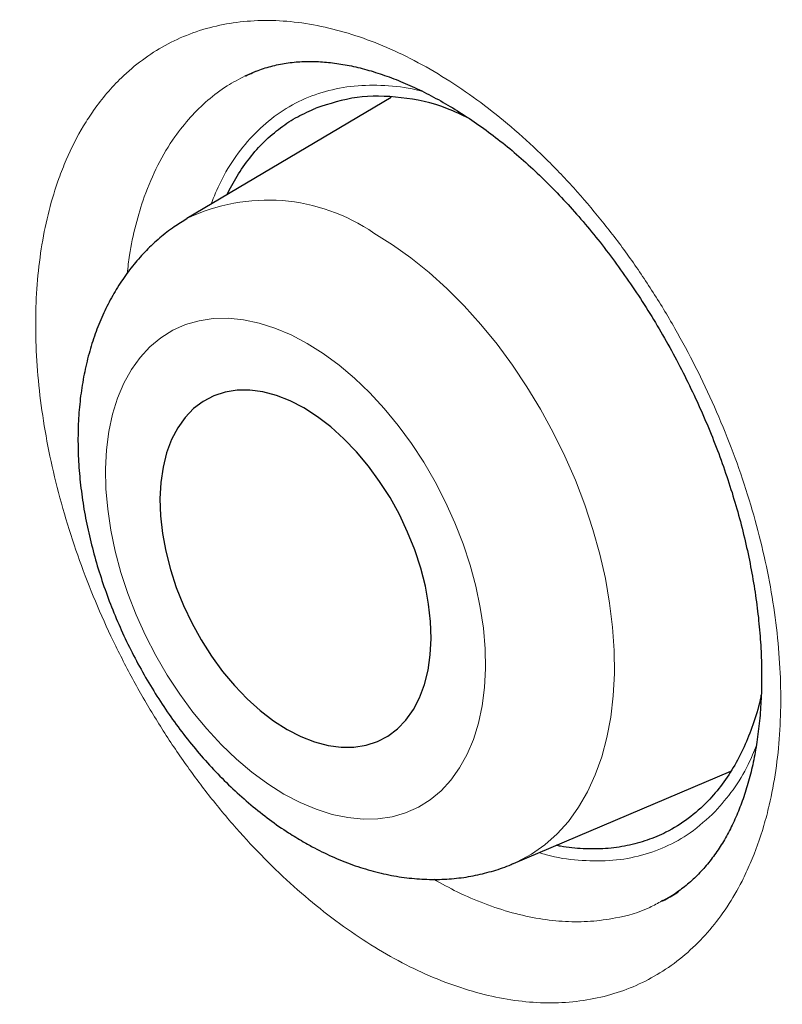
# Model space of a CAD drawing. Header units: millimetres. Extents: x 8 to 869, y 12 to 812.
# Tile 136 of 232: x 710.93 to 713.38, y 385.33 to 388.48. Entities that reach past the tile are written whole.
import ezdxf

# ---------------------------------------------------------------- set-up
doc = ezdxf.new("R2010")
doc.units = ezdxf.units.MM

msp = doc.modelspace()

# ---------------------------------------------------------------- linework, layer by layer
at = {"color": 7, "linetype": 'Continuous', "lineweight": 30}
for p, q in [((711.6567, 388.3036), (711.6586, 388.3046)), ((711.69, 388.318), (711.6568, 388.3033)), ((712.1239, 388.2341), (711.47, 387.8468)), ((712.5156, 385.7811), (713.2118, 386.0773)), ((712.9936, 385.6631), (712.9909, 385.6617))]:
    msp.add_line(p, q, dxfattribs=at)
at = {"color": 252, "linetype": 'Continuous', "lineweight": 0}
for p, q in [((711.6586, 388.3046), (711.664, 388.3076)), ((713.0307, 385.6835), (712.9936, 385.6631))]:
    msp.add_line(p, q, dxfattribs=at)
at = {"color": 252, "linetype": 'Continuous', "lineweight": 0, "flags": 128}
for points in [[(712.0688, 387.8002), (712.1284, 387.7631), (712.1875, 387.721), (712.2457, 387.6741), (712.3027, 387.6227), (712.3581, 387.567), (712.4117, 387.5074), (712.4633, 387.4442), (712.5124, 387.3777), (712.559, 387.3082), (712.6026, 387.2362), (712.6431, 387.162), (712.6803, 387.086), (712.714, 387.0086), (712.7439, 386.9302), (712.77, 386.8513), (712.7921, 386.7723), (712.81, 386.6935), (712.8237, 386.6155), (712.8332, 386.5386), (712.8382, 386.4632), (712.8389, 386.3898), (712.8353, 386.3187), (712.8272, 386.2503), (712.8149, 386.185), (712.7983, 386.1231), (712.7775, 386.065), (712.7527, 386.011), (712.724, 385.9612), (712.6915, 385.9162), (712.6554, 385.8759), (712.6159, 385.8408), (712.5732, 385.8109), (712.5276, 385.7864), (712.5154, 385.781)], [(711.7804, 386.0037), (711.8321, 385.9766), (711.8836, 385.9548), (711.9347, 385.9386), (711.9849, 385.9281), (712.0339, 385.9233), (712.0814, 385.9243), (712.1269, 385.9311), (712.1703, 385.9436), (712.2111, 385.9617), (712.249, 385.9854), (712.2839, 386.0143), (712.3154, 386.0484), (712.3433, 386.0874), (712.3674, 386.1309), (712.3876, 386.1787), (712.4036, 386.2305), (712.4155, 386.2859), (712.423, 386.3444), (712.4262, 386.4056), (712.425, 386.4692), (712.4194, 386.5346), (712.4095, 386.6014), (712.3953, 386.669), (712.3769, 386.7371), (712.3546, 386.8051), (712.3283, 386.8725), (712.2984, 386.9389), (712.265, 387.0037), (712.2284, 387.0665), (712.1888, 387.1268), (712.1466, 387.1843), (712.102, 387.2385), (712.0553, 387.2889), (712.0069, 387.3353), (711.9572, 387.3773), (711.9065, 387.4146), (711.8551, 387.4469), (711.8035, 387.4741), (711.7519, 387.4958), (711.7009, 387.512), (711.6506, 387.5225), (711.6016, 387.5273), (711.5541, 387.5263), (711.5086, 387.5195), (711.4652, 387.5071), (711.4244, 387.4889), (711.3865, 387.4653), (711.3516, 387.4363), (711.3201, 387.4023), (711.2922, 387.3633), (711.2681, 387.3197), (711.2479, 387.2719), (711.2319, 387.2201), (711.22, 387.1648), (711.2125, 387.1063), (711.2093, 387.045), (711.2105, 386.9815), (711.2161, 386.9161), (711.2261, 386.8493), (711.2402, 386.7816), (711.2586, 386.7135), (711.281, 386.6456), (711.3072, 386.5781), (711.3371, 386.5118), (711.3705, 386.447), (711.4071, 386.3842), (711.4467, 386.3238), (711.4889, 386.2663), (711.5335, 386.2122), (711.5802, 386.1617), (711.6286, 386.1153), (711.6783, 386.0733), (711.729, 386.036), (711.7804, 386.0037)]]:
    msp.add_lwpolyline(points, dxfattribs=at)
at = {"color": 7, "linetype": 'Continuous', "lineweight": 30, "flags": 128}
msp.add_lwpolyline([(711.7911, 386.2104), (711.8351, 386.1877), (711.8789, 386.1706), (711.9221, 386.1591), (711.9642, 386.1535), (712.0048, 386.1537), (712.0435, 386.1598), (712.0799, 386.1716), (712.1135, 386.1892), (712.1442, 386.2123), (712.1715, 386.2406), (712.1951, 386.2739), (712.2149, 386.3119), (712.2307, 386.354), (712.2421, 386.4), (712.2493, 386.4494), (712.252, 386.5015), (712.2502, 386.556), (712.244, 386.6122), (712.2335, 386.6695), (712.2186, 386.7275), (712.1997, 386.7854), (712.1768, 386.8427), (712.1503, 386.8987), (712.1203, 386.9531), (712.0872, 387.005), (712.0514, 387.0541), (712.0132, 387.0999), (711.9729, 387.1417), (711.9311, 387.1793), (711.8881, 387.2123), (711.8444, 387.2403), (711.8004, 387.2629), (711.7566, 387.2801), (711.7134, 387.2915), (711.6713, 387.2972), (711.6307, 387.297), (711.592, 387.2909), (711.5557, 387.279), (711.522, 387.2614), (711.4913, 387.2384), (711.464, 387.21), (711.4404, 387.1767), (711.4206, 387.1388), (711.4049, 387.0966), (711.3934, 387.0506), (711.3863, 387.0013), (711.3836, 386.9491), (711.3853, 386.8947), (711.3915, 386.8385), (711.4021, 386.7811), (711.4169, 386.7232), (711.4358, 386.6653), (711.4587, 386.608), (711.4853, 386.5519), (711.5152, 386.4976), (711.5483, 386.4456), (711.5841, 386.3965), (711.6224, 386.3508), (711.6626, 386.3089), (711.7044, 386.2713), (711.7474, 386.2383), (711.7911, 386.2104)], dxfattribs=at)
at = {"color": 252, "linetype": 'Continuous', "lineweight": 0}
msp.add_arc((711.7293, 387.3077), 0.5982, 55.4209, 115.7084, dxfattribs=at)
at = {"color": 7, "linetype": 'Continuous', "lineweight": 30}
for points, knots in [([(706.443, 397.0794), (706.4159, 397.0761), (706.3243, 397.0648), (706.17, 397.0401), (705.9799, 397.0056), (705.7917, 396.9656), (705.6054, 396.9206), (705.4216, 396.8706), (705.2406, 396.8157), (705.0626, 396.756), (704.8874, 396.6915), (704.7151, 396.6222), (704.5456, 396.5481), (704.3789, 396.4691), (704.2149, 396.3854), (704.0537, 396.2968), (703.8951, 396.2034), (703.7393, 396.1052), (703.5862, 396.0021), (703.4357, 395.8942), (703.2881, 395.7815), (703.1435, 395.6641), (703.002, 395.5422), (702.8632, 395.4154), (702.7274, 395.2838), (702.5944, 395.1476), (702.4646, 395.0067), (702.338, 394.8613), (702.2146, 394.7115), (702.0947, 394.5574), (701.9782, 394.3992), (701.8654, 394.2369), (701.7562, 394.0708), (701.6508, 393.9008), (701.5491, 393.727), (701.4509, 393.5491), (701.3563, 393.3671), (701.2653, 393.1812), (701.178, 392.9916), (701.0946, 392.7985), (701.015, 392.6021), (700.9392, 392.4019), (700.8669, 392.1977), (700.7982, 391.9893), (700.7332, 391.7773), (700.672, 391.5616), (700.6146, 391.3422), (700.5612, 391.1199), (700.5117, 390.8944), (700.4661, 390.666), (700.4243, 390.4336), (700.3864, 390.1977), (700.3523, 389.9585), (700.3222, 389.7163), (700.296, 389.4713), (700.2738, 389.2238), (700.2556, 388.9742), (700.2415, 388.7228), (700.2314, 388.4697), (700.2253, 388.2154), (700.2232, 387.96), (700.225, 387.702), (700.2308, 387.441), (700.2406, 387.1766), (700.2543, 386.9104), (700.272, 386.6424), (700.2936, 386.3725), (700.3192, 386.1008), (700.3487, 385.8273), (700.3822, 385.5519), (700.4197, 385.2748), (700.4611, 384.9958), (700.5065, 384.7151), (700.5558, 384.4326), (700.609, 384.1489), (700.6659, 383.8646), (700.7265, 383.5803), (700.7907, 383.2958), (700.8585, 383.0111), (700.93, 382.7261), (701.0052, 382.4407), (701.084, 382.1549), (701.1664, 381.8688), (701.2526, 381.5822), (701.3424, 381.2951), (701.4359, 381.0075), (701.5331, 380.7194), (701.634, 380.4308), (701.7385, 380.142), (701.8467, 379.8531), (701.9583, 379.564), (702.0736, 379.2749), (702.1923, 378.9861), (702.3142, 378.6981), (702.4392, 378.4113), (702.5673, 378.1254), (702.6986, 377.8404), (702.8331, 377.5561), (702.9707, 377.2729), (703.1114, 376.9908), (703.2551, 376.7097), (703.4019, 376.4299), (703.5515, 376.1515), (703.7039, 375.8749), (703.859, 375.6), (704.0169, 375.3267), (704.1776, 375.0551), (704.3411, 374.7849), (704.5072, 374.5167), (704.6763, 374.2499), (704.8482, 373.9847), (705.023, 373.7208), (705.2005, 373.4589), (705.3801, 373.1995), (705.5617, 372.943), (705.7459, 372.6884), (705.9326, 372.4359), (706.1217, 372.1855), (706.3125, 371.9384), (706.5049, 371.6946), (706.6991, 371.454), (706.8949, 371.2165), (707.0924, 370.9821), (707.2918, 370.7508), (707.4929, 370.5226), (707.6958, 370.2974), (707.9005, 370.0751), (708.1071, 369.8558), (708.3146, 369.6405), (708.5231, 369.4291), (708.7326, 369.2215), (708.9441, 369.0169), (709.1569, 368.8157), (709.3705, 368.6184), (709.5847, 368.4256), (709.7997, 368.2366), (710.0157, 368.0514), (710.2328, 367.87), (710.4506, 367.6927), (710.669, 367.5195), (710.888, 367.3505), (711.1078, 367.1855), (711.3281, 367.0247), (711.5486, 366.8684), (711.7692, 366.7167), (711.9898, 366.5695), (712.2104, 366.427), (712.431, 366.2891), (712.6378, 366.1637), (712.7709, 366.0865), (712.8305, 366.052)], [0, 0, 0, 0, 0.002823, 0.00957, 0.016329, 0.023101, 0.029887, 0.036668, 0.04341, 0.05013, 0.056832, 0.063518, 0.070192, 0.076858, 0.083519, 0.090178, 0.096839, 0.103505, 0.11018, 0.116866, 0.12357, 0.130253, 0.136949, 0.143666, 0.150399, 0.157148, 0.163907, 0.170675, 0.177447, 0.184221, 0.190992, 0.197758, 0.204515, 0.211259, 0.217989, 0.224737, 0.231495, 0.238257, 0.245017, 0.251766, 0.258498, 0.265224, 0.272005, 0.278791, 0.285585, 0.292389, 0.299208, 0.306045, 0.312821, 0.319633, 0.326469, 0.333324, 0.340192, 0.347066, 0.353942, 0.360812, 0.367668, 0.374507, 0.381321, 0.388107, 0.394858, 0.401572, 0.408401, 0.415219, 0.422036, 0.428851, 0.435668, 0.442487, 0.449311, 0.456141, 0.462979, 0.469828, 0.476689, 0.483564, 0.490451, 0.497316, 0.504156, 0.51098, 0.517791, 0.524592, 0.531387, 0.538177, 0.544968, 0.55176, 0.558557, 0.565362, 0.572178, 0.579008, 0.585847, 0.592681, 0.599534, 0.606399, 0.613266, 0.620126, 0.626969, 0.633798, 0.640643, 0.647482, 0.654317, 0.661153, 0.667991, 0.674834, 0.681668, 0.688493, 0.695312, 0.702129, 0.708947, 0.715768, 0.7226, 0.729417, 0.736265, 0.743132, 0.750005, 0.756869, 0.763709, 0.770538, 0.777433, 0.784307, 0.791162, 0.798002, 0.80483, 0.811649, 0.818463, 0.825274, 0.832085, 0.838899, 0.845719, 0.852548, 0.859393, 0.866147, 0.872935, 0.879742, 0.886553, 0.893353, 0.900125, 0.906871, 0.913655, 0.920428, 0.927193, 0.933953, 0.940711, 0.94747, 0.954233, 0.960985, 0.967721, 0.974444, 0.981158, 0.987867, 0.994572, 1, 1, 1, 1]), ([(707.4584, 395.7343), (707.3456, 395.7321), (707.1062, 395.7274), (706.7496, 395.6955), (706.387, 395.6441), (706.0398, 395.5735), (705.7078, 395.4857), (705.3907, 395.3819), (705.0824, 395.2606), (704.7833, 395.122), (704.4878, 394.9629), (704.1969, 394.7824), (703.9119, 394.5795), (703.6388, 394.3579), (703.3779, 394.118), (703.1295, 393.8601), (702.8985, 393.5897), (702.6844, 393.3083), (702.4865, 393.0175), (702.3008, 392.712), (702.1276, 392.3921), (701.9639, 392.0515), (701.8106, 391.6896), (701.6691, 391.3058), (701.5424, 390.9079), (701.4308, 390.4962), (701.3343, 390.0713), (701.2547, 389.6422), (701.1911, 389.2102), (701.1425, 388.7766), (701.1077, 388.3333), (701.0869, 387.8809), (701.0798, 387.4106), (701.0874, 386.9223), (701.1109, 386.4163), (701.15, 385.9025), (701.2047, 385.3817), (701.2748, 384.8546), (701.3587, 384.3321), (701.4552, 383.8152), (701.5633, 383.3048), (701.6848, 382.7912), (701.8194, 382.2752), (701.9701, 381.7468), (702.1375, 381.2065), (702.3224, 380.6551), (702.5213, 380.1038), (702.7339, 379.5532), (702.96, 379.0041), (703.1946, 378.4678), (703.4366, 377.9446), (703.685, 377.4351), (703.9441, 376.9295), (704.2138, 376.4284), (704.4993, 375.9223), (704.8009, 375.4123), (705.1191, 374.8995), (705.4476, 374.3945), (705.7858, 373.898), (706.1333, 373.4105), (706.4829, 372.942), (706.8336, 372.4923), (707.1844, 372.0612), (707.5418, 371.6405), (707.9054, 371.2306), (708.2822, 370.824), (708.6723, 370.4219), (709.0753, 370.0257), (709.4833, 369.644), (709.8956, 369.277), (710.3117, 368.9254), (710.7231, 368.596), (711.129, 368.2882), (711.5288, 368.0012), (711.9301, 367.7295), (712.3323, 367.4732), (712.7431, 367.2278), (713.1621, 366.9948), (713.5886, 366.7757), (714.014, 366.5753), (714.4376, 366.3938), (714.859, 366.2316), (715.2696, 366.0914), (715.6689, 365.9724), (716.0569, 365.8732), (716.4409, 365.7918), (716.8205, 365.7281), (717.2028, 365.6814), (717.5869, 365.653), (717.972, 365.6442), (718.35, 365.6557), (718.7205, 365.6873), (719.083, 365.7391), (719.4302, 365.8096), (719.7622, 365.8974), (720.0793, 366.0012), (720.3876, 366.1224), (720.6867, 366.2611), (720.9822, 366.4202), (721.2731, 366.6007), (721.5581, 366.8036), (721.8312, 367.0251), (722.0921, 367.2651), (722.3406, 367.523), (722.5713, 367.7937), (722.7798, 368.0655), (722.904, 368.2523), (722.9632, 368.3411)], [0, 0, 0, 0, 0.008735, 0.018528, 0.02832, 0.038112, 0.047345, 0.056578, 0.065811, 0.075044, 0.084277, 0.09407, 0.103862, 0.113655, 0.123447, 0.13324, 0.143032, 0.152265, 0.161498, 0.170731, 0.179964, 0.189197, 0.198989, 0.208782, 0.218574, 0.228367, 0.238159, 0.247952, 0.257185, 0.266418, 0.275651, 0.284883, 0.294116, 0.303909, 0.313701, 0.323494, 0.333286, 0.343079, 0.352871, 0.362104, 0.371337, 0.38057, 0.389803, 0.399036, 0.408828, 0.418621, 0.428413, 0.438206, 0.447998, 0.457791, 0.467024, 0.476257, 0.48549, 0.494723, 0.503956, 0.513748, 0.523541, 0.533333, 0.543125, 0.552918, 0.56271, 0.571943, 0.581176, 0.590409, 0.599642, 0.608875, 0.618668, 0.62846, 0.638253, 0.648045, 0.657838, 0.66763, 0.676863, 0.686096, 0.695329, 0.704562, 0.713795, 0.723587, 0.73338, 0.743172, 0.752965, 0.762757, 0.77255, 0.781783, 0.791016, 0.800248, 0.809481, 0.818714, 0.828507, 0.838299, 0.848092, 0.857884, 0.867677, 0.877469, 0.886702, 0.895935, 0.905168, 0.914401, 0.923634, 0.933426, 0.943219, 0.953011, 0.962804, 0.972596, 0.982389, 0.991622, 1, 1, 1, 1]), ([(707.149, 395.7249), (707.1691, 395.7262), (707.2507, 395.7311), (707.3958, 395.7347), (707.5841, 395.7356), (707.7743, 395.7311), (707.9662, 395.7217), (708.1596, 395.7073), (708.3546, 395.6879), (708.5511, 395.6636), (708.749, 395.6342), (708.9483, 395.5999), (709.1488, 395.5606), (709.3506, 395.5164), (709.5536, 395.4672), (709.7576, 395.4131), (709.9627, 395.3541), (710.1688, 395.2903), (710.3758, 395.2215), (710.5836, 395.148), (710.7922, 395.0696), (711.0014, 394.9864), (711.2113, 394.8984), (711.4218, 394.8057), (711.6328, 394.7082), (711.8441, 394.6061), (712.0559, 394.4993), (712.2679, 394.388), (712.4801, 394.272), (712.6924, 394.1514), (712.9048, 394.0264), (713.1172, 393.8969), (713.3295, 393.7629), (713.5416, 393.6246), (713.7535, 393.482), (713.9651, 393.335), (714.1764, 393.1838), (714.3872, 393.0284), (714.5974, 392.8688), (714.8071, 392.7052), (715.0161, 392.5375), (715.2244, 392.3659), (715.4319, 392.1903), (715.6385, 392.0108), (715.8442, 391.8275), (716.0488, 391.6405), (716.2523, 391.4498), (716.4547, 391.2555), (716.6559, 391.0576), (716.8558, 390.8563), (717.0543, 390.6515), (717.2514, 390.4433), (717.4469, 390.2319), (717.6409, 390.0173), (717.8333, 389.7995), (718.024, 389.5786), (718.2129, 389.3548), (718.4, 389.128), (718.5852, 388.8984), (718.7684, 388.6661), (718.9497, 388.431), (719.1288, 388.1934), (719.3058, 387.9532), (719.4806, 387.7106), (719.6532, 387.4656), (719.8234, 387.2183), (719.9912, 386.9688), (720.1566, 386.7172), (720.3196, 386.4636), (720.4799, 386.2081), (720.6377, 385.9507), (720.7928, 385.6915), (720.9453, 385.4307), (721.0949, 385.1682), (721.2418, 384.9043), (721.3858, 384.6389), (721.5269, 384.3722), (721.665, 384.1043), (721.8001, 383.8352), (721.9322, 383.5651), (722.0612, 383.2941), (722.1871, 383.0221), (722.3098, 382.7494), (722.4292, 382.476), (722.5454, 382.202), (722.6584, 381.9275), (722.7679, 381.6526), (722.8741, 381.3774), (722.9769, 381.102), (723.0763, 380.8265), (723.1722, 380.5509), (723.2646, 380.2754), (723.3534, 380.0001), (723.4387, 379.7249), (723.5204, 379.4502), (723.5984, 379.1759), (723.6728, 378.9021), (723.7436, 378.6289), (723.8106, 378.3565), (723.874, 378.0848), (723.9336, 377.8141), (723.9894, 377.5443), (724.0415, 377.2757), (724.0898, 377.0082), (724.1343, 376.742), (724.1749, 376.4771), (724.2118, 376.2137), (724.2448, 375.9519), (724.2739, 375.6916), (724.2992, 375.4331), (724.3206, 375.1763), (724.3382, 374.9215), (724.3519, 374.6686), (724.3617, 374.4178), (724.3676, 374.1692), (724.3697, 373.9227), (724.3678, 373.6786), (724.3622, 373.4369), (724.3526, 373.1977), (724.3392, 372.961), (724.3219, 372.7269), (724.3008, 372.4955), (724.2758, 372.267), (724.247, 372.0413), (724.2144, 371.8185), (724.178, 371.5988), (724.1378, 371.3821), (724.0938, 371.1686), (724.0461, 370.9583), (723.9947, 370.7513), (723.9395, 370.5477), (723.8806, 370.3475), (723.818, 370.1508), (723.7518, 369.9576), (723.682, 369.768), (723.6085, 369.5821), (723.5315, 369.3999), (723.4509, 369.2215), (723.3667, 369.047), (723.2791, 368.8764), (723.188, 368.7096), (723.0932, 368.5471), (723.0174, 368.4229), (722.972, 368.3543), (722.9606, 368.337)], [0, 0, 0, 0, 0.002338, 0.009485, 0.016627, 0.023764, 0.030898, 0.038028, 0.045154, 0.052277, 0.059397, 0.066515, 0.073629, 0.080742, 0.087852, 0.094961, 0.102068, 0.109174, 0.116279, 0.123383, 0.130486, 0.137588, 0.144689, 0.151791, 0.158892, 0.165992, 0.173093, 0.180194, 0.187294, 0.194395, 0.201496, 0.208597, 0.215698, 0.2228, 0.229902, 0.237004, 0.244107, 0.25121, 0.258313, 0.265417, 0.272521, 0.279626, 0.286731, 0.293836, 0.300942, 0.308049, 0.315155, 0.322262, 0.32937, 0.336478, 0.343586, 0.350694, 0.357803, 0.364912, 0.372022, 0.379132, 0.386242, 0.393352, 0.400463, 0.407573, 0.414685, 0.421796, 0.428907, 0.436019, 0.443131, 0.450243, 0.457355, 0.464467, 0.471579, 0.478691, 0.485804, 0.492916, 0.500028, 0.507141, 0.514253, 0.521366, 0.528478, 0.53559, 0.542703, 0.549815, 0.556927, 0.564039, 0.57115, 0.578262, 0.585373, 0.592484, 0.599595, 0.606706, 0.613817, 0.620927, 0.628037, 0.635147, 0.642256, 0.649365, 0.656474, 0.663582, 0.67069, 0.677798, 0.684905, 0.692012, 0.699118, 0.706224, 0.71333, 0.720435, 0.72754, 0.734644, 0.741748, 0.748851, 0.755954, 0.763057, 0.770159, 0.777261, 0.784362, 0.791463, 0.798564, 0.805664, 0.812764, 0.819864, 0.826963, 0.834063, 0.841162, 0.848262, 0.855361, 0.862461, 0.869561, 0.876661, 0.883762, 0.890863, 0.897966, 0.905069, 0.912173, 0.919279, 0.926387, 0.933496, 0.940607, 0.94772, 0.954836, 0.961954, 0.969076, 0.976201, 0.983329, 0.990461, 0.997598, 1, 1, 1, 1]), ([(706.9222, 395.4773), (706.8942, 395.4738), (706.8051, 395.4629), (706.657, 395.439), (706.478, 395.4058), (706.3013, 395.3674), (706.1269, 395.3239), (705.9548, 395.2755), (705.785, 395.2221), (705.6178, 395.1637), (705.453, 395.1003), (705.2908, 395.0321), (705.1313, 394.959), (704.9743, 394.881), (704.8201, 394.7981), (704.6687, 394.7105), (704.52, 394.6181), (704.3742, 394.5209), (704.2314, 394.4191), (704.0914, 394.3125), (703.9545, 394.2013), (703.8206, 394.0855), (703.6898, 393.9651), (703.5621, 393.8402), (703.4376, 393.7108), (703.3163, 393.5769), (703.1982, 393.4386), (703.0835, 393.2959), (702.9721, 393.1488), (702.864, 392.9975), (702.7594, 392.842), (702.6583, 392.6823), (702.5607, 392.5184), (702.4666, 392.3505), (702.3761, 392.1786), (702.2891, 392.0027), (702.2059, 391.8229), (702.1263, 391.6393), (702.0504, 391.452), (701.9782, 391.2609), (701.9098, 391.0662), (701.8452, 390.868), (701.7844, 390.6663), (701.7274, 390.4612), (701.6743, 390.2527), (701.625, 390.041), (701.5796, 389.8261), (701.5381, 389.6081), (701.5005, 389.3871), (701.4669, 389.1631), (701.4372, 388.9362), (701.4114, 388.7066), (701.3895, 388.4742), (701.3716, 388.2392), (701.3577, 388.0017), (701.3477, 387.7617), (701.3417, 387.5193), (701.3397, 387.2746), (701.3416, 387.0277), (701.3475, 386.7787), (701.3573, 386.5276), (701.3711, 386.2746), (701.3888, 386.0197), (701.4104, 385.763), (701.436, 385.5046), (701.4655, 385.2446), (701.4989, 384.9831), (701.5361, 384.7202), (701.5773, 384.4559), (701.6223, 384.1904), (701.6711, 383.9237), (701.7238, 383.6559), (701.7803, 383.3872), (701.8405, 383.1176), (701.9046, 382.8472), (701.9723, 382.5761), (702.0438, 382.3043), (702.1189, 382.0321), (702.1978, 381.7594), (702.2802, 381.4864), (702.3663, 381.2131), (702.4559, 380.9397), (702.5491, 380.6663), (702.6458, 380.3928), (702.746, 380.1195), (702.8496, 379.8465), (702.9566, 379.5737), (703.067, 379.3013), (703.1808, 379.0295), (703.2978, 378.7582), (703.4181, 378.4876), (703.5415, 378.2178), (703.6682, 377.9489), (703.798, 377.6809), (703.9309, 377.4139), (704.0668, 377.1481), (704.2057, 376.8836), (704.3475, 376.6203), (704.4923, 376.3585), (704.6398, 376.0981), (704.7902, 375.8393), (704.9433, 375.5823), (705.0991, 375.3269), (705.2576, 375.0735), (705.4186, 374.8219), (705.5822, 374.5724), (705.7482, 374.325), (705.9167, 374.0798), (706.0875, 373.8368), (706.2607, 373.5963), (706.436, 373.3581), (706.6136, 373.1225), (706.7933, 372.8894), (706.975, 372.6591), (707.1588, 372.4315), (707.3445, 372.2068), (707.5321, 371.9849), (707.7214, 371.7661), (707.9126, 371.5503), (708.1054, 371.3376), (708.2999, 371.1282), (708.4959, 370.922), (708.6934, 370.7192), (708.8923, 370.5199), (709.0926, 370.324), (709.2942, 370.1316), (709.497, 369.9429), (709.701, 369.7579), (709.906, 369.5767), (710.1121, 369.3992), (710.3191, 369.2256), (710.527, 369.056), (710.7357, 368.8904), (710.9451, 368.7288), (711.1552, 368.5713), (711.3659, 368.418), (711.5772, 368.269), (711.7889, 368.1242), (712.001, 367.9837), (712.2134, 367.8476), (712.426, 367.7159), (712.6001, 367.6117), (712.7033, 367.5518), (712.7355, 367.5331)], [0, 0, 0, 0, 0.0032567, 0.0103694, 0.0174776, 0.0245813, 0.0316807, 0.0387758, 0.0458671, 0.0529547, 0.060039, 0.0671205, 0.0741995, 0.0812767, 0.0883525, 0.0954275, 0.1025023, 0.1095772, 0.1166529, 0.1237298, 0.1308085, 0.1378895, 0.1449733, 0.1520603, 0.1591508, 0.1662452, 0.1733437, 0.1804465, 0.1875536, 0.1946653, 0.2017814, 0.208902, 0.216027, 0.2231563, 0.2302897, 0.237427, 0.244568, 0.2517125, 0.2588604, 0.2660112, 0.2731648, 0.280321, 0.2874794, 0.2946399, 0.3018023, 0.3089662, 0.3161316, 0.3232981, 0.3304657, 0.3376342, 0.3448033, 0.351973, 0.3591432, 0.3663136, 0.3734843, 0.380655, 0.3878258, 0.3949965, 0.4021671, 0.4093375, 0.4165076, 0.4236774, 0.430847, 0.4380162, 0.445185, 0.4523534, 0.4595214, 0.4666891, 0.4738563, 0.481023, 0.4881894, 0.4953553, 0.5025208, 0.5096859, 0.5168506, 0.5240149, 0.5311787, 0.5383423, 0.5455054, 0.5526682, 0.5598306, 0.5669927, 0.5741545, 0.581316, 0.5884773, 0.5956382, 0.6027989, 0.6099594, 0.6171197, 0.6242797, 0.6314396, 0.6385993, 0.6457589, 0.6529183, 0.6600776, 0.6672369, 0.674396, 0.6815551, 0.6887141, 0.6958732, 0.7030322, 0.7101912, 0.7173502, 0.7245093, 0.7316685, 0.7388277, 0.745987, 0.7531464, 0.760306, 0.7674657, 0.7746255, 0.7817856, 0.7889458, 0.7961063, 0.803267, 0.8104279, 0.8175891, 0.8247506, 0.8319124, 0.8390746, 0.846237, 0.8533998, 0.860563, 0.8677265, 0.8748904, 0.8820548, 0.8892195, 0.8963847, 0.9035503, 0.9107163, 0.9178828, 0.9250498, 0.9322172, 0.9393851, 0.9465534, 0.9537221, 0.9608913, 0.968061, 0.975231, 0.9824015, 0.9895723, 0.9967434, 1, 1, 1, 1]), ([(711.6589, 388.3043), (711.6735, 388.3109), (711.703, 388.3242), (711.7503, 388.338), (711.7996, 388.347), (711.8485, 388.3507), (711.8982, 388.3497), (711.9492, 388.3446), (712.0034, 388.3347), (712.0595, 388.3202), (712.1174, 388.301), (712.1766, 388.2772), (712.237, 388.2486), (712.298, 388.2154), (712.3593, 388.1777), (712.4205, 388.1358), (712.4811, 388.0897), (712.5407, 388.0398), (712.5989, 387.9864), (712.6558, 387.9295), (712.7116, 387.869), (712.7664, 387.8047), (712.8201, 387.7366), (712.8723, 387.6652), (712.9226, 387.5908), (712.9707, 387.5137), (713.0165, 387.4344), (713.0594, 387.3534), (713.0994, 387.2712), (713.1362, 387.1881), (713.1695, 387.1046), (713.1994, 387.0212), (713.2256, 386.9381), (713.2484, 386.8553), (713.2677, 386.7727), (713.2835, 386.6906), (713.2958, 386.6092), (713.3045, 386.529), (713.3096, 386.4505), (713.3111, 386.3741), (713.309, 386.3001), (713.3035, 386.2291), (713.2945, 386.1614), (713.2824, 386.0972), (713.2672, 386.0369), (713.2492, 385.9807), (713.2283, 385.9284), (713.2046, 385.8797), (713.1781, 385.8345), (713.1489, 385.7931), (713.117, 385.7553), (713.0824, 385.7214), (713.0447, 385.6917), (713.0145, 385.6713), (712.9959, 385.6624), (712.9917, 385.6604)], [0, 0, 0, 0, 0.021448, 0.043209, 0.064528, 0.085185, 0.103106, 0.122122, 0.14106, 0.159983, 0.178925, 0.197905, 0.216918, 0.235944, 0.254942, 0.27387, 0.292691, 0.311369, 0.329878, 0.348097, 0.366492, 0.385087, 0.403859, 0.422781, 0.44182, 0.460939, 0.480096, 0.499246, 0.518344, 0.537356, 0.556254, 0.575019, 0.593634, 0.612169, 0.630822, 0.649556, 0.668354, 0.687197, 0.706059, 0.724909, 0.743718, 0.762463, 0.781126, 0.799698, 0.818183, 0.836597, 0.854949, 0.873611, 0.892568, 0.911875, 0.931596, 0.951794, 0.97252, 0.993777, 1, 1, 1, 1]), ([(712.372, 388.1683), (712.3496, 388.179), (712.2762, 388.214), (712.1547, 388.2383), (712.0111, 388.242), (711.9261, 388.2143), (711.8832, 388.2003)], [0, 0, 0, 0, 0.127244, 0.417138, 0.706047, 1, 1, 1, 1]), ([(711.5978, 387.9224), (711.6083, 387.9429), (711.6301, 387.9854), (711.6704, 388.0422), (711.717, 388.0944), (711.7686, 388.1383), (711.8238, 388.1745), (711.8634, 388.1917), (711.8832, 388.2003)], [0, 0, 0, 0, 0.15607, 0.32424, 0.496067, 0.669157, 0.834579, 1, 1, 1, 1]), ([(711.4699, 387.8463), (711.4562, 387.8379), (711.4258, 387.8193), (711.3823, 387.7851), (711.3392, 387.745), (711.2996, 387.7006), (711.2635, 387.6524), (711.2312, 387.6003), (711.2026, 387.5445), (711.1781, 387.4851), (711.1577, 387.4223), (711.1416, 387.3564), (711.1299, 387.2876), (711.1228, 387.2164), (711.1202, 387.1432), (711.1222, 387.0685), (711.1287, 386.9927), (711.1395, 386.9164), (711.1547, 386.8398), (711.174, 386.7633), (711.1972, 386.6873), (711.2243, 386.6121), (711.2551, 386.538), (711.2894, 386.4653), (711.3272, 386.3942), (711.3682, 386.3252), (711.4123, 386.2584), (711.4593, 386.1941), (711.5092, 386.1327), (711.5617, 386.0744), (711.6168, 386.0196), (711.6742, 385.9684), (711.7339, 385.9214), (711.79, 385.8822), (711.8266, 385.8603), (711.8422, 385.8511)], [0, 0, 0, 0, 0.02266, 0.05017, 0.077765, 0.105555, 0.133649, 0.162138, 0.191099, 0.220578, 0.250588, 0.2811, 0.312051, 0.343347, 0.374881, 0.406553, 0.438272, 0.469969, 0.501612, 0.53319, 0.564703, 0.59616, 0.627578, 0.658976, 0.690377, 0.721801, 0.753267, 0.784799, 0.81642, 0.84815, 0.880002, 0.911983, 0.944086, 0.976286, 1, 1, 1, 1]), ([(713.309, 386.321), (713.3086, 386.3192), (713.3031, 386.2887), (713.2865, 386.2354), (713.259, 386.1618), (713.2251, 386.0951), (713.1852, 386.0341), (713.1359, 385.9759), (713.0762, 385.9232), (713.0104, 385.8825), (712.9444, 385.8545), (712.8797, 385.837), (712.8111, 385.8275), (712.7396, 385.8275), (712.6865, 385.8318), (712.6573, 385.8384), (712.6527, 385.8394)], [0, 0, 0, 0, 0.005269, 0.08513, 0.162186, 0.239776, 0.319054, 0.398915, 0.496268, 0.594708, 0.671763, 0.749354, 0.828632, 0.908493, 0.985548, 1, 1, 1, 1]), ([(711.8422, 385.8511), (711.8541, 385.8443), (711.8873, 385.8257), (711.9428, 385.7992), (712.0085, 385.7734), (712.0747, 385.7535), (712.1408, 385.7394), (712.2061, 385.7314), (712.2704, 385.7293), (712.3331, 385.733), (712.394, 385.7423), (712.4525, 385.7575), (712.4929, 385.7707), (712.513, 385.7802), (712.5152, 385.7812)], [0, 0, 0, 0, 0.056086, 0.155213, 0.253988, 0.351689, 0.447943, 0.54248, 0.635173, 0.726041, 0.815233, 0.902984, 0.989591, 1, 1, 1, 1]), ([(712.9944, 385.6619), (713.0097, 385.6698), (713.027, 385.6787), (713.043, 385.69), (713.0448, 385.6912)], [0, 0, 0, 0, 0.88531, 1, 1, 1, 1])]:
    msp.add_open_spline(points, degree=3, knots=knots, dxfattribs=at)
at = {"color": 252, "linetype": 'Continuous', "lineweight": 0}
for points, knots in [([(712.7443, 395.0684), (712.5986, 395.1508), (712.3071, 395.3156), (711.8704, 395.5398), (711.4347, 395.747), (710.9991, 395.9359), (710.5641, 396.1067), (710.1301, 396.2587), (709.6994, 396.3913), (709.2691, 396.5051), (708.8397, 396.5993), (708.419, 396.6721), (708.0105, 396.7235), (707.6145, 396.7546), (707.2247, 396.7664), (706.8526, 396.7591), (706.4979, 396.7347), (706.1602, 396.695), (705.8291, 396.6394), (705.4959, 396.566), (705.1615, 396.4733), (704.8282, 396.36), (704.505, 396.2288), (704.1923, 396.0801), (703.8894, 395.9135), (703.5986, 395.7304), (703.32, 395.5312), (703.0535, 395.3167), (702.7978, 395.086), (702.5838, 394.8703), (702.4074, 394.6762), (702.249, 394.4897), (702.0811, 394.2759), (701.9059, 394.0321), (701.7528, 393.799), (701.6197, 393.5794), (701.4799, 393.3323), (701.3246, 393.0308), (701.16, 392.6704), (701.0097, 392.2968), (700.8734, 391.9106), (700.7508, 391.5115), (700.6428, 391.1024), (700.5492, 390.6839), (700.4697, 390.2568), (700.4039, 389.8191), (700.3549, 389.3984), (700.3201, 388.9973), (700.2952, 388.5878), (700.2806, 388.1406), (700.2793, 387.6544), (700.2918, 387.1763), (700.3166, 386.708), (700.3521, 386.2505), (700.399, 385.787), (700.4576, 385.318), (700.5276, 384.8439), (700.6062, 384.3823), (700.692, 383.934), (700.7909, 383.4656), (700.9087, 382.9601), (701.0481, 382.4175), (701.196, 381.8907), (701.3508, 381.3805), (701.5108, 380.8876), (701.6817, 380.3935), (701.8632, 379.8988), (702.0553, 379.404), (702.2501, 378.9282), (702.4461, 378.4719), (702.6575, 378.0007), (702.8941, 377.4975), (703.1579, 376.9636), (703.4237, 376.4512), (703.6899, 375.9605), (703.9551, 375.4914), (704.2291, 375.0262), (704.5115, 374.5654), (704.802, 374.1094), (705.1163, 373.635), (705.4553, 373.1438), (705.8141, 372.6462), (706.1753, 372.1661), (706.5379, 371.7035), (706.9077, 371.251), (707.2733, 370.8219), (707.6337, 370.4156), (707.988, 370.0315), (708.3469, 369.6575), (708.7287, 369.2754), (709.1336, 368.8876), (709.555, 368.5031), (709.9734, 368.1395), (710.3881, 367.7963), (710.8057, 367.4679), (711.2134, 367.1638), (711.6106, 366.883), (711.9969, 366.6244), (712.3839, 366.3786), (712.6421, 366.2267), (712.7712, 366.1508)], [0, 0, 0, 0, 0.011138, 0.022283, 0.033428, 0.044566, 0.05583, 0.067101, 0.078371, 0.089635, 0.101181, 0.112728, 0.123713, 0.134704, 0.145696, 0.156681, 0.166719, 0.176762, 0.186804, 0.196842, 0.207723, 0.218604, 0.229385, 0.240173, 0.250961, 0.261742, 0.272331, 0.282925, 0.293519, 0.304108, 0.310709, 0.317311, 0.326139, 0.334968, 0.343796, 0.350437, 0.357078, 0.368004, 0.37893, 0.389757, 0.40059, 0.411424, 0.422251, 0.432884, 0.443523, 0.454162, 0.464795, 0.473491, 0.482187, 0.492938, 0.503692, 0.514442, 0.524132, 0.533824, 0.543514, 0.553253, 0.562994, 0.572733, 0.581471, 0.590209, 0.601012, 0.611817, 0.622619, 0.632357, 0.642096, 0.651834, 0.661621, 0.671411, 0.681198, 0.689916, 0.698634, 0.709409, 0.720188, 0.730963, 0.740673, 0.750386, 0.760096, 0.769854, 0.779614, 0.789372, 0.80072, 0.812069, 0.822856, 0.833648, 0.844441, 0.855228, 0.865075, 0.874926, 0.884777, 0.894624, 0.905976, 0.917328, 0.928126, 0.938929, 0.949733, 0.96053, 0.970395, 0.980265, 0.990135, 1, 1, 1, 1]), ([(713.0244, 395.4219), (713.1671, 395.3379), (713.4525, 395.1698), (713.8807, 394.8962), (714.3086, 394.607), (714.7333, 394.3029), (715.1537, 393.9852), (715.5699, 393.6542), (715.984, 393.3083), (716.3939, 392.949), (716.799, 392.5773), (717.2063, 392.1862), (717.6165, 391.774), (718.0292, 391.3398), (718.4363, 390.8914), (718.8278, 390.4405), (719.2032, 389.9892), (719.5633, 389.5384), (719.9167, 389.0775), (720.2579, 388.6142), (720.5863, 388.15), (720.8659, 387.739), (721.1043, 387.3769), (721.3039, 387.0657), (721.4999, 386.7516), (721.6926, 386.4346), (721.8816, 386.1149), (722.067, 385.7924), (722.2485, 385.4676), (722.4672, 385.0648), (722.719, 384.5826), (722.999, 384.0184), (723.2669, 383.4493), (723.5166, 382.8893), (723.7481, 382.3404), (723.9628, 381.8026), (724.1658, 381.2628), (724.3539, 380.7301), (724.5273, 380.2057), (724.6928, 379.6693), (724.8512, 379.1135), (725.0007, 378.5382), (725.1352, 377.9649), (725.2519, 377.4075), (725.3517, 376.8673), (725.4356, 376.3439), (725.5062, 375.8246), (725.5622, 375.3179), (725.6043, 374.8246), (725.6338, 374.3332), (725.6502, 373.837), (725.6522, 373.3365), (725.6393, 372.8439), (725.6117, 372.3625), (725.5697, 371.8935), (725.5138, 371.4364), (725.4437, 370.9891), (725.3597, 370.5537), (725.2621, 370.1309), (725.1591, 369.7506), (725.0537, 369.409), (724.9487, 369.1037), (724.8354, 368.806), (724.7172, 368.5248), (724.5951, 368.2596), (724.4699, 368.0096), (724.3379, 367.7667), (724.2016, 367.5353), (724.0616, 367.3151), (723.9183, 367.1057), (723.7692, 366.9032), (723.6143, 366.7075), (723.4537, 366.5189), (723.2794, 366.3288), (723.0907, 366.1384), (722.886, 365.9502), (722.7354, 365.8195), (722.651, 365.7546), (722.6395, 365.7457)], [0, 0, 0, 0, 0.01488, 0.029761, 0.044711, 0.059661, 0.074361, 0.08906, 0.103826, 0.118591, 0.133213, 0.14785, 0.163333, 0.178816, 0.194377, 0.209939, 0.224412, 0.238886, 0.253422, 0.267958, 0.281823, 0.295702, 0.304803, 0.313904, 0.32302, 0.332137, 0.341273, 0.350409, 0.359562, 0.368714, 0.384226, 0.399738, 0.415327, 0.430916, 0.445413, 0.45991, 0.474469, 0.489029, 0.502916, 0.516818, 0.532385, 0.547952, 0.563598, 0.579244, 0.593795, 0.608346, 0.622961, 0.637575, 0.651516, 0.66547, 0.680448, 0.695426, 0.710474, 0.725523, 0.740319, 0.755116, 0.769979, 0.784842, 0.799559, 0.814293, 0.825847, 0.837402, 0.848988, 0.860574, 0.871154, 0.881734, 0.892338, 0.902943, 0.912997, 0.923052, 0.933127, 0.943202, 0.953299, 0.963402, 0.974979, 0.986556, 0.998165, 1, 1, 1, 1]), ([(712.7712, 366.1508), (712.9116, 366.0714), (713.1928, 365.9124), (713.6145, 365.6955), (714.036, 365.4946), (714.4572, 365.3112), (714.8769, 365.1455), (715.2954, 364.9976), (715.7116, 364.8679), (716.0932, 364.7652), (716.44, 364.685), (716.753, 364.6232), (717.0633, 364.5726), (717.362, 364.5344), (717.6488, 364.5075), (717.924, 364.491), (718.1964, 364.4838), (718.4611, 364.4861), (718.718, 364.4972), (718.9673, 364.5165), (719.2135, 364.5442), (719.4567, 364.5803), (719.6966, 364.6249), (719.944, 364.6804), (720.1979, 364.748), (720.4577, 364.8294), (720.7124, 364.9217), (720.9547, 365.0218), (721.1846, 365.1286), (721.4027, 365.2412), (721.6159, 365.3627), (721.8205, 365.491), (722.0166, 365.6253), (722.2044, 365.765), (722.3874, 365.9125), (722.5656, 366.0679), (722.7389, 366.231), (722.9151, 366.4099), (723.0932, 366.6055), (723.272, 366.8194), (723.4439, 367.0428), (723.6038, 367.269), (723.7522, 367.4967), (723.8899, 367.7251), (724.0212, 367.9611), (724.1439, 368.2004), (724.2583, 368.4424), (724.3646, 368.6865), (724.4648, 368.9371), (724.5591, 369.1941), (724.6472, 369.4574), (724.7331, 369.7396), (724.8155, 370.0412), (724.8934, 370.3634), (724.963, 370.6929), (725.0226, 371.0198), (725.0729, 371.3428), (725.1146, 371.6615), (725.1492, 371.9855), (725.1763, 372.3091), (725.1961, 372.6315), (725.2092, 372.9526), (725.2157, 373.2778), (725.2156, 373.6075), (725.209, 373.9411), (725.1934, 374.3398), (725.164, 374.8057), (725.1152, 375.3417), (725.0508, 375.8853), (724.9727, 376.423), (724.8823, 376.9527), (724.7809, 377.4743), (724.6661, 378.0001), (724.54, 378.5215), (724.4034, 379.0372), (724.2517, 379.5655), (724.0811, 380.1142), (723.8901, 380.6836), (723.6848, 381.2539), (723.4706, 381.8111), (723.2492, 382.3537), (723.0215, 382.8819), (722.7824, 383.4085), (722.5358, 383.9248), (722.2828, 384.4299), (722.0353, 384.9023), (721.7907, 385.3503), (721.5505, 385.7737), (721.3029, 386.1943), (721.0482, 386.6115), (720.7864, 387.0251), (720.4945, 387.4703), (720.1706, 387.9452), (719.8123, 388.4479), (719.4447, 388.9418), (719.077, 389.4149), (718.7107, 389.8666), (718.3465, 390.298), (717.9755, 390.7194), (717.604, 391.1241), (717.2331, 391.5117), (716.8491, 391.8966), (716.4461, 392.2831), (716.0233, 392.6696), (715.5957, 393.0418), (715.1739, 393.3909), (714.7594, 393.7169), (714.3523, 394.0213), (713.9429, 394.3117), (713.5379, 394.5831), (713.1382, 394.8368), (712.8757, 394.9912), (712.7443, 395.0684)], [0, 0, 0, 0, 0.010739, 0.021492, 0.032298, 0.043103, 0.053962, 0.064821, 0.075732, 0.086656, 0.09506, 0.103464, 0.111891, 0.120318, 0.128015, 0.135712, 0.143427, 0.151142, 0.158459, 0.165775, 0.173107, 0.180438, 0.187787, 0.19514, 0.20351, 0.21188, 0.220273, 0.228666, 0.236329, 0.243992, 0.251672, 0.259353, 0.266635, 0.273916, 0.281213, 0.28851, 0.295822, 0.303139, 0.311494, 0.31985, 0.328228, 0.336606, 0.344256, 0.351905, 0.359572, 0.36724, 0.374509, 0.381778, 0.389062, 0.396346, 0.403647, 0.410951, 0.419293, 0.427634, 0.435999, 0.444363, 0.452, 0.459637, 0.467291, 0.474946, 0.482202, 0.489459, 0.496731, 0.504003, 0.511291, 0.518583, 0.529844, 0.541105, 0.552422, 0.56374, 0.574264, 0.584789, 0.59536, 0.605931, 0.616014, 0.626108, 0.637329, 0.64855, 0.659828, 0.671106, 0.681594, 0.692082, 0.702615, 0.713148, 0.723196, 0.733253, 0.742024, 0.750797, 0.759569, 0.768402, 0.777236, 0.786069, 0.797272, 0.808475, 0.819734, 0.830993, 0.841462, 0.851932, 0.862448, 0.872963, 0.882995, 0.893036, 0.904238, 0.915441, 0.926699, 0.937957, 0.948427, 0.958897, 0.969412, 0.979928, 0.989959, 1, 1, 1, 1]), ([(711.1712, 388.1934), (711.1852, 388.2121), (711.213, 388.2494), (711.2646, 388.304), (711.3262, 388.3563), (711.3993, 388.403), (711.4785, 388.4396), (711.5625, 388.4651), (711.6508, 388.4795), (711.7424, 388.4828), (711.838, 388.475), (711.936, 388.4558), (712.0352, 388.4258), (712.1351, 388.3852), (712.2363, 388.3337), (712.3368, 388.2721), (712.4361, 388.2008), (712.5328, 388.121), (712.6281, 388.0316), (712.7198, 387.9345), (712.8077, 387.8302), (712.8905, 387.72), (712.9692, 387.6029), (713.0419, 387.4813), (713.1083, 387.3558), (713.1678, 387.2278), (713.221, 387.0961), (713.2665, 386.9634), (713.3042, 386.8307), (713.3338, 386.6993), (713.3554, 386.5679), (713.3686, 386.4389), (713.3732, 386.3137), (713.3694, 386.1936), (713.3572, 386.0776), (713.339, 385.9813), (713.3126, 385.881), (713.2835, 385.7997), (713.2431, 385.7137), (713.201, 385.6413), (713.1457, 385.5673), (713.0829, 385.5022), (713.0138, 385.4473), (712.9389, 385.4029), (712.8591, 385.3693), (712.7736, 385.3464), (712.6839, 385.3347), (712.591, 385.3342), (712.4957, 385.3447), (712.3971, 385.3666), (712.2971, 385.3994), (712.1965, 385.443), (712.0964, 385.4965), (711.9959, 385.5607), (711.897, 385.6343), (711.8001, 385.7169), (711.7066, 385.8074), (711.6154, 385.9066), (711.5286, 386.0127), (711.4464, 386.1251), (711.37, 386.2423), (711.2984, 386.3655), (711.2335, 386.4921), (711.1754, 386.6214), (711.1246, 386.7521), (711.0808, 386.8853), (711.0449, 387.0187), (711.0172, 387.151), (710.9979, 387.2804), (710.9868, 387.4083), (710.9842, 387.5322), (710.9902, 387.6514), (711.0044, 387.7651), (711.0271, 387.8739), (711.0544, 387.9634), (711.0905, 388.0548), (711.1274, 388.1281), (711.1603, 388.177), (711.1712, 388.1934)], [0, 0, 0, 0, 0.010096, 0.020192, 0.033526, 0.046885, 0.060219, 0.073885, 0.087118, 0.100444, 0.113913, 0.127579, 0.140812, 0.154138, 0.167607, 0.181273, 0.194506, 0.207904, 0.221301, 0.234967, 0.2482, 0.261597, 0.274995, 0.28866, 0.301894, 0.31522, 0.328689, 0.342354, 0.355588, 0.368913, 0.382383, 0.396048, 0.409383, 0.422741, 0.436076, 0.449742, 0.458074, 0.474825, 0.483251, 0.49653, 0.50981, 0.523279, 0.536945, 0.550178, 0.563504, 0.576973, 0.590638, 0.603872, 0.617198, 0.630667, 0.644332, 0.657566, 0.670963, 0.684361, 0.698026, 0.711259, 0.724657, 0.738054, 0.75172, 0.764953, 0.778351, 0.791748, 0.805414, 0.818647, 0.831973, 0.845442, 0.859108, 0.872442, 0.885801, 0.899135, 0.912801, 0.926032, 0.939264, 0.952829, 0.966495, 0.974826, 0.991576, 1, 1, 1, 1]), ([(711.2788, 387.6714), (711.281, 387.6909), (711.2869, 387.7445), (711.305, 387.8267), (711.3342, 387.9242), (711.3753, 388.0198), (711.4257, 388.104), (711.4801, 388.1725), (711.5362, 388.227), (711.5948, 388.2717), (711.6371, 388.2935), (711.6567, 388.3036)], [0, 0, 0, 0, 0.064426, 0.177376, 0.291157, 0.429859, 0.570109, 0.680676, 0.791243, 0.903389, 1, 1, 1, 1]), ([(712.2254, 388.2533), (712.2228, 388.2541), (712.1854, 388.2656), (712.1153, 388.2735), (712.0169, 388.275), (711.9239, 388.2593), (711.837, 388.2287), (711.7577, 388.1825), (711.6866, 388.1221), (711.6263, 388.0493), (711.5792, 387.9727), (711.5568, 387.917), (711.5469, 387.8923)], [0, 0, 0, 0, 0.008517, 0.122659, 0.236801, 0.351307, 0.465449, 0.579591, 0.694097, 0.808239, 0.915214, 1, 1, 1, 1]), ([(713.1617, 385.9476), (713.1814, 385.9701), (713.2206, 386.0152), (713.2646, 386.087), (713.2853, 386.139), (713.2936, 386.1599)], [0, 0, 0, 0, 0.374483, 0.748967, 1, 1, 1, 1]), ([(712.5981, 385.8162), (712.6058, 385.8137), (712.6485, 385.8), (712.7239, 385.7902), (712.8226, 385.7876), (712.916, 385.8023), (713.0031, 385.8323), (713.0871, 385.8783), (713.1359, 385.9236), (713.1617, 385.9476)], [0, 0, 0, 0, 0.034679, 0.192516, 0.349852, 0.507188, 0.665025, 0.822361, 1, 1, 1, 1]), ([(712.9909, 385.6617), (712.9782, 385.6543), (712.9326, 385.6278), (712.8552, 385.6072), (712.764, 385.5945), (712.6822, 385.5941), (712.5984, 385.6032), (712.5117, 385.6221), (712.4237, 385.6511), (712.3395, 385.6867), (712.2854, 385.7167), (712.2603, 385.7306)], [0, 0, 0, 0, 0.064487, 0.231559, 0.345679, 0.456189, 0.567471, 0.679951, 0.79407, 0.90458, 1, 1, 1, 1])]:
    msp.add_open_spline(points, degree=3, knots=knots, dxfattribs=at)

doc.saveas('drawing.dxf')
